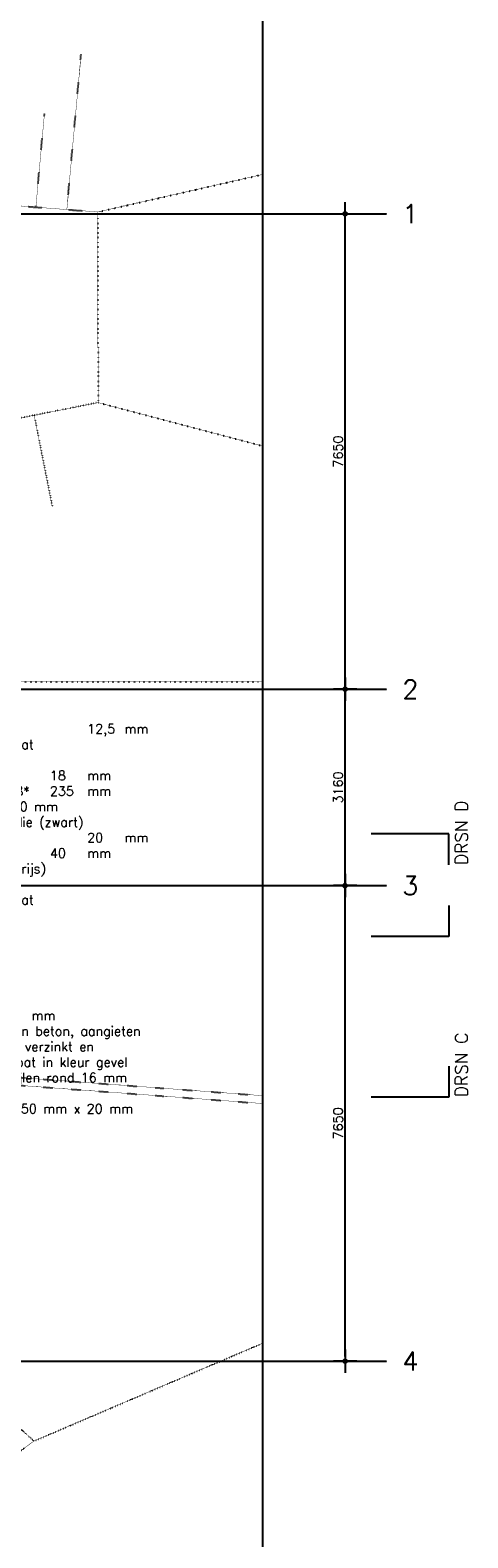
# Model space of a CAD drawing. Header units: millimetres. Extents: x -41560 to 117593, y -41642 to 17656.
# Tile 29 of 30: x 103425 to 110470, y -21350 to 2910. Entities that reach past the tile are written whole.
import ezdxf
from ezdxf.enums import TextEntityAlignment as Align

# ---------------------------------------------------------------- set-up
doc = ezdxf.new("R2010")
doc.units = ezdxf.units.MM
doc.header["$LTSCALE"] = 0.5
doc.header["$PDMODE"] = 3
doc.header["$PDSIZE"] = 100
doc.linetypes.add('ACAD_ISO07W100', pattern=[3, 0, -3])
doc.linetypes.add('CENTER2', pattern=[28.575, 19.05, -3.175, 3.175, -3.175])
doc.layers.add('hulplijn', color=140, linetype='Continuous', plot=False)
for name, color, linetype in [('inrichting terrein', 7, 'ACAD_ISO07W100'), ('maat 1.5mm', 210, 'Continuous'), ('pen 0.05mm', 7, 'Continuous'), ('pen 0.70mm', 5, 'Continuous'), ('stramien', 9, 'CENTER2'), ('tekst 1.5mm', 210, 'Continuous'), ('tekst 2.0mm', 211, 'Continuous'), ('tekst 3.0mm', 200, 'Continuous'), ('tekstblocks', 6, 'Continuous')]:
    doc.layers.add(name, color=color, linetype=linetype)
doc.styles.add('1.5mm tekst', font='romans.shx', dxfattribs={"height": 1.5})
doc.styles.add('2.0mm tekst', font='romans.shx', dxfattribs={"height": 2})
doc.styles.add('3.0mm tekst', font='romans.shx', dxfattribs={"height": 3})
doc.dimstyles.new('1.5mm maat', dxfattribs={"dimscale": 0, "dimtxt": 1.5, "dimasz": 0.75, "dimexe": 1.25, "dimexo": 0.625, "dimgap": 0.375, "dimtad": 1, "dimdec": 0, "dimtxsty": '1.5mm tekst', "dimblk": 'dot maatlijn-GVA', "dimcen": 2.5, "dimse1": 1, "dimse2": 1, "dimclrd": 7, "dimclrt": 256, "dimadec": 0, "dimazin": 0, "dimtfac": 1, "dimtdec": 0, "dimtmove": 0, "dimatfit": 3, "dimfxl": 1, "dimarcsym": 0})

# ---------------------------------------------------------------- blocks, each defined once
blk = doc.blocks.new('1302-stramien-01')
at = {"layer": 'stramien'}
for p, q in [((-13469, 0), (52270, 0)), ((-13469, -7650), (52270, -7650)), ((-13469, -10810), (52270, -10810)), ((-13469, -18460), (52270, -18460))]:
    blk.add_line(p, q, dxfattribs=at)
at = {"layer": 'tekst 3.0mm', "char_height": 300, "width": 920.58, "attachment_point": 4, "style": '3.0mm tekst'}
for s, insert in [('1', (52520, 0)), ('2', (52520, -7650)), ('3', (52520, -10810)), ('4', (52520, -18460))]:
    blk.add_mtext(s, dxfattribs=dict(at, insert=insert))
blk = doc.blocks.new('doorsnedeaanduiding')
at = {"layer": 'hulplijn'}
for p, q in [((54270, -11129), (54270, -11629)), ((54270, -11629), (53020, -11629))]:
    blk.add_line(p, q, dxfattribs=at)
at = {"layer": 'pen 0.05mm'}
for p, q in [((54270, -9976), (53020, -9976)), ((54270, -14213), (53020, -14213))]:
    blk.add_line(p, q, dxfattribs=at)
at = {"layer": 'pen 0.70mm'}
for p, q in [((54270, -10476), (54270, -9976)), ((54270, -13713), (54270, -14213))]:
    blk.add_line(p, q, dxfattribs=at)
at = {"layer": 'hulplijn', "style": '3.0mm tekst'}
for p in [(29858, 14116), (-14319, -11379), (54620, -11379), (29858, -28179)]:
    blk.add_attdef('A', text='', height=300, dxfattribs=at).set_placement(p, align=Align.MIDDLE_CENTER)
at = {"layer": 'tekst 2.0mm', "char_height": 200, "width": 7941.85, "attachment_point": 1, "rotation": 90, "style": '2.0mm tekst'}
for s, insert in [('DRSN D', (54370, -10476)), ('DRSN C', (54370, -14213))]:
    blk.add_mtext(s, dxfattribs=dict(at, insert=insert))
blk = doc.blocks.new('dot maatlijn-GVA')
at = {"layer": 'maat 1.5mm'}
h = blk.add_hatch(color=7, dxfattribs=at)
edge = h.paths.add_edge_path()
edge.add_arc((0, 0), 0.4, 0, 360)
at = {"layer": 'maat 1.5mm', "color": 7}
for points in [[(-2.5, 0), (2.5, 0)], [(0, 2.5), (0, -2.5)]]:
    blk.add_lwpolyline(points, dxfattribs=at)
blk.add_circle((0, 0), 0.4, dxfattribs=at)
blk = doc.blocks.new('*D307')
at = {"layer": 'defpoints', "color": 0, "transparency": 16777216}
for p in [(107166, -10856), (108493, -10856), (107166, -18506)]:
    blk.add_point(p, dxfattribs=at)
at = {"layer": 'maat 1.5mm', "color": 7, "lineweight": -2, "transparency": 16777216}
blk.add_line((108493, -18431), (108493, -10931), dxfattribs=at)
at = {"layer": 'maat 1.5mm', "color": 7, "lineweight": -2, "transparency": 16777216, "xscale": 75, "yscale": 75, "zscale": 75}
for p, rotation in [((108493, -10856), 90), ((108493, -18506), 270)]:
    blk.add_blockref('dot maatlijn-GVA', p, dxfattribs=dict(at, rotation=rotation))
at = {"layer": 'maat 1.5mm', "transparency": 16777216, "insert": (108380, -14681), "char_height": 150, "attachment_point": 5, "rotation": 90, "style": '1.5mm tekst'}
blk.add_mtext('7650', dxfattribs=at)
blk = doc.blocks.new('*D308')
at = {"layer": 'defpoints', "color": 0, "transparency": 16777216}
for p in [(107166, -7696), (108493, -7696), (107166, -10856)]:
    blk.add_point(p, dxfattribs=at)
at = {"layer": 'maat 1.5mm', "color": 7, "lineweight": -2, "transparency": 16777216}
blk.add_line((108493, -10781), (108493, -7771), dxfattribs=at)
at = {"layer": 'maat 1.5mm', "color": 7, "lineweight": -2, "transparency": 16777216, "xscale": 75, "yscale": 75, "zscale": 75}
for p, rotation in [((108493, -7696), 90), ((108493, -10856), 270)]:
    blk.add_blockref('dot maatlijn-GVA', p, dxfattribs=dict(at, rotation=rotation))
at = {"layer": 'maat 1.5mm', "transparency": 16777216, "insert": (108380, -9276), "char_height": 150, "attachment_point": 5, "rotation": 90, "style": '1.5mm tekst'}
blk.add_mtext('3160', dxfattribs=at)
blk = doc.blocks.new('*D309')
at = {"layer": 'defpoints', "color": 0, "transparency": 16777216}
for p in [(107166, -46), (108493, -46), (107166, -7696)]:
    blk.add_point(p, dxfattribs=at)
at = {"layer": 'maat 1.5mm', "color": 7, "lineweight": -2, "transparency": 16777216}
blk.add_line((108493, -7621), (108493, -121), dxfattribs=at)
at = {"layer": 'maat 1.5mm', "color": 7, "lineweight": -2, "transparency": 16777216, "xscale": 75, "yscale": 75, "zscale": 75}
for p, rotation in [((108493, -46), 90), ((108493, -7696), 270)]:
    blk.add_blockref('dot maatlijn-GVA', p, dxfattribs=dict(at, rotation=rotation))
at = {"layer": 'maat 1.5mm', "transparency": 16777216, "insert": (108380, -3871), "char_height": 150, "attachment_point": 5, "rotation": 90, "style": '1.5mm tekst'}
blk.add_mtext('7650', dxfattribs=at)
blk = doc.blocks.new('TW04')
at = {"layer": 'hulplijn'}
for points in [[(0, 0), (0, 2.5)], [(0, 0), (-2.5, 0)]]:
    blk.add_lwpolyline(points, dxfattribs=at)
at = {"layer": 'hulplijn', "insert": (-0.5, 0.5), "char_height": 1.5, "attachment_point": 9, "style": '1.5mm tekst'}
blk.add_mtext_dynamic_manual_height_columns('\\pt6265.5;TW4', width=6266.3931, gutter_width=500, heights=[0], dxfattribs=at)
at = {"layer": 'tekst 1.5mm', "insert": (0.5, -0.5), "char_height": 1.5, "width": 59.4935, "attachment_point": 1, "style": '1.5mm tekst'}
blk.add_mtext('{\\Lwandopbouw: Rc>4,0 m².K/W\\P}- enkele gipsplaat^I^I^I^I12,5^Imm\\P^Icf. kleur-, materialenstaat \\P- dampremmende laag\\P- multiplex^I^I^I^I^I18^Imm\\P- houten stijlen ^I^I     38*^I235^Imm^J^Iisolatie tussen stijlen 190 mm ^I^I\\P- waterkerende, dampopen folie (zwart)\\P- horziontaal alu. regel^I^I^I20^Imm\\P- Alu. rooster gevelbekleding^I^I40^Imm\\P^Ikleur: Ral 7024 (grafietgrijs)\\P^Itype: 213-20\\P^Icf. kleur-, materialenstaat', dxfattribs=at)
blk = doc.blocks.new('LH01')
at = {"layer": 'hulplijn'}
for points in [[(0, 0), (0, 2.5)], [(0, 0), (-2.5, 0)]]:
    blk.add_lwpolyline(points, dxfattribs=at)
at = {"layer": 'hulplijn', "insert": (-0.5, 0.5), "char_height": 1.5, "attachment_point": 9, "style": '1.5mm tekst'}
blk.add_mtext_dynamic_manual_height_columns('LH1', width=6266.3931, gutter_width=500, heights=[0], dxfattribs=at)
at = {"layer": 'tekst 1.5mm', "insert": (0.5, -2.06), "char_height": 1.5, "width": 67.9697, "attachment_point": 1, "style": '1.5mm tekst'}
blk.add_mtext('\\pt30;{\\Lhekwerk\\P}- materiaal:  staal\\P\\ptz;- hoogte:^I^Ivl+1000^Imm\\P- bevestiging:^Iinstorten in beton, aangieten\\P- afwerking:^Ithermisch verzinkt en ^J^I^I^Igepoedecoat in kleur gevel\\P- spijlen:^I^Istalen spijlen rond 16 mm \\P- h.o.h.:^I^I100 mm \\P- leuning:^I^Istripstaal 50 mm x 20 mm', dxfattribs=at)

msp = doc.modelspace()

# ---------------------------------------------------------------- linework, layer by layer
at = {"layer": 'hulplijn'}
msp.add_lwpolyline([(44927.4, 6474.3), (107166.3, 6474.3), (107166.3, -26855.7), (44927.4, -26855.7)], close=True, dxfattribs=at)
at = {"layer": 'inrichting terrein', "ltscale": 0.5}
for p, q in [((104016.3, 30), (104244.9, 2519.6)), ((103518.4, 75.8), (103655.6, 1569.5)), ((103489.5, -3287.3), (103781.6, -4758.6))]:
    msp.add_line(p, q, dxfattribs=at)
for points in [[(104514.2, -15.7), (107166.3, 587.8)], [(104518.2, -3083), (107166.3, -3781.6)], [(99396.3, -7575.7), (107166.3, -7575.7)], [(99396.3, -7695.7), (107166.3, -7695.7)], [(99396.3, -13655.7), (107166.3, -14235.3)], [(99396.3, -13782.1), (107166.3, -14361.7)], [(56396.3, -20255.7), (56396.3, -20443.5), (94850.5, -26135.8), (103485.5, -19793.4), (99396.3, -16014.9)], [(103485.5, -19793.4), (107166.3, -18218.2)]]:
    msp.add_lwpolyline(points, dxfattribs=at)
msp.add_lwpolyline([(99326.3, 384.3), (104514.2, -15.7), (104518.2, -3083), (99396.3, -4100)], close=True, dxfattribs=at)

# ---------------------------------------------------------------- block references
for name, p in [('doorsnedeaanduiding', (55896.3, -45.7)), ('1302-stramien-01', (56896.3, -45.7))]:
    msp.add_blockref(name, p)
at = {"xscale": 100, "yscale": 100, "zscale": 100}
msp.add_blockref('LH01', (100396.4, -12164.2), dxfattribs=at)
at = {"layer": 'tekstblocks', "xscale": 100, "yscale": 100, "zscale": 100}
msp.add_blockref('TW04', (100093, -7958.4), dxfattribs=at)

# ---------------------------------------------------------------- dimensions: what is measured, and where the dimension line sits
at = {"layer": 'maat 1.5mm'}
for base, p1, p2, picture, middle in [((108492.6, -45.7), (107166.3, -7695.7), (107166.3, -45.7), '*D309', (108380.1, -3870.7)), ((108492.6, -7695.7), (107166.3, -10855.7), (107166.3, -7695.7), '*D308', (108380.1, -9275.7)), ((108492.6, -10855.7), (107166.3, -18505.7), (107166.3, -10855.7), '*D307', (108380.1, -14680.7))]:
    dim = msp.add_linear_dim(base=base, p1=p1, p2=p2, angle=90, dimstyle='1.5mm maat', dxfattribs=at)
    dim.commit()
    dim.dimension.update_dxf_attribs({"geometry": picture, "text_midpoint": middle})

doc.saveas('drawing.dxf')
